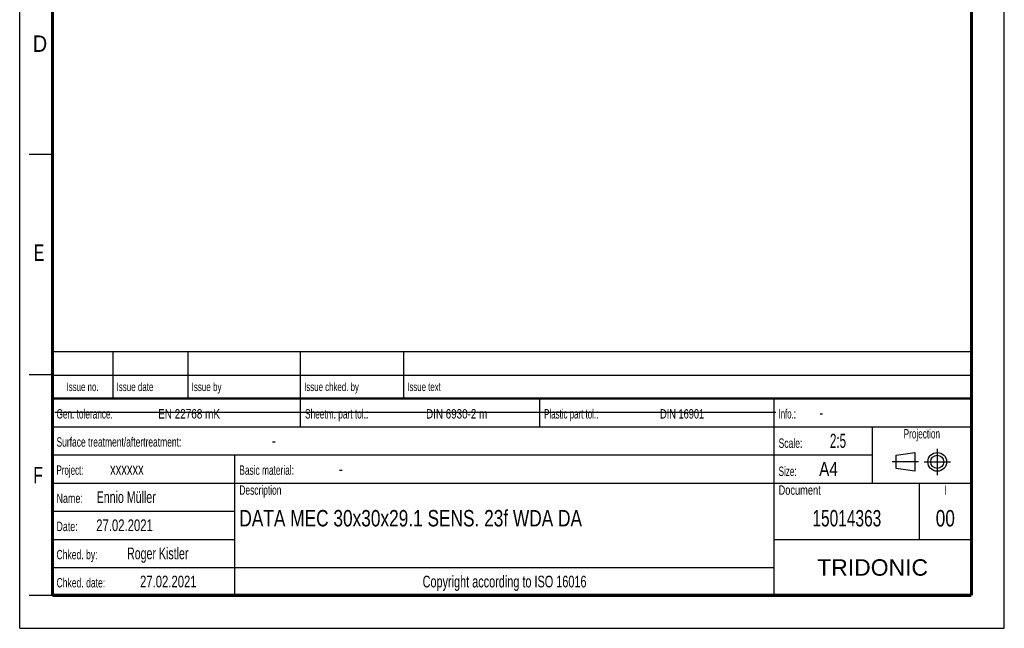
# Model space of a CAD drawing. Header units: millimetres. Extents: x 0 to 210, y 0 to 297.
# Tile 1 of 3: x 0 to 210, y 0 to 130. Entities that reach past the tile are written whole.
import ezdxf
from ezdxf.enums import TextEntityAlignment as Align

# ---------------------------------------------------------------- set-up
doc = ezdxf.new("R2010")
doc.units = ezdxf.units.MM
doc.header["$LTSCALE"] = 19.36
doc.linetypes.add('CENTER', pattern=[0.6, 0.375, -0.075, 0.075, -0.075])
doc.layers.get('0').update_dxf_attribs({"linetype": 'CONTINUOUS'})
doc.layers.add('DEFAULT_1', color=7, linetype='CENTER')
doc.layers.add('Z_NOTICE', color=7, linetype='CONTINUOUS')
doc.styles.add('TEXTSTYLE_2', font='txt', dxfattribs={"width": 0.75})
doc.styles.add('TEXTSTYLE_5', font='arial.ttf')

# ---------------------------------------------------------------- blocks, each defined once
blk = doc.blocks.new('PROJEKTIONSMETHODE_BL0', base_point=(192.31, 35.47))
at = {"color": 2, "linetype": 'CONTINUOUS'}
for p, q in [((186.91, 36.87), (190.91, 37.47)), ((186.91, 34.07), (186.91, 36.87)), ((190.91, 37.47), (190.91, 33.47)), ((190.91, 33.47), (186.91, 34.07))]:
    blk.add_line(p, q, dxfattribs=at)
for radius in [2, 1.4]:
    blk.add_circle((195.71, 35.47), radius, dxfattribs=at)
at = {"layer": 'DEFAULT_1', "color": 2, "linetype": 'CENTER'}
for p, q in [((195.71, 38.27), (195.71, 32.67)), ((191.71, 35.47), (186.11, 35.47)), ((192.91, 35.47), (198.5, 35.47))]:
    blk.add_line(p, q, dxfattribs=at)

msp = doc.modelspace()

# ---------------------------------------------------------------- linework, layer by layer
at = {"color": 2, "linetype": 'CONTINUOUS'}
for p, q in [((0, 0), (0, 297)), ((210, 0), (210, 297)), ((7, 101), (2, 101)), ((6.9136, 48.9602), (6.9136, 58.9602)), ((6.9136, 58.9602), (202.9136, 58.9602)), ((19.9136, 48.9602), (19.9136, 58.9602)), ((35.9136, 48.9602), (35.9136, 58.9602)), ((59.9136, 48.9602), (59.9136, 58.9602)), ((81.9136, 48.9602), (81.9136, 58.9602)), ((202.9136, 48.9602), (202.9136, 58.9602)), ((7, 54), (2, 54)), ((6.9136, 53.9602), (202.9136, 53.9602)), ((6.9135, 6.9601), (6.9135, 48.9601)), ((6.9135, 48.9601), (202.9135, 48.9601)), ((6.9136, 48.9602), (202.9136, 48.9602)), ((59.9135, 42.9601), (59.9135, 48.9601)), ((110.9135, 42.9601), (110.9135, 48.9601)), ((160.9135, 6.9601), (160.9135, 48.9601)), ((202.9135, 6.9601), (202.9135, 48.9601)), ((6.9135, 42.9601), (202.9135, 42.9601)), ((181.9135, 30.9601), (181.9135, 42.9601)), ((6.9135, 36.9601), (181.9135, 36.9601)), ((45.9135, 6.9601), (45.9135, 36.9601)), ((6.9135, 30.9601), (202.9135, 30.9601)), ((191.9135, 18.9601), (191.9135, 30.9601)), ((6.9135, 24.9601), (45.9135, 24.9601)), ((6.9135, 18.9601), (45.9135, 18.9601)), ((160.9135, 18.9601), (202.9135, 18.9601)), ((6.9135, 12.9601), (160.9135, 12.9601)), ((7, 7), (2, 7)), ((6.9135, 6.9601), (202.9135, 6.9601)), ((0, 0), (210, 0))]:
    msp.add_line(p, q, dxfattribs=at)
at = {"color": 7, "linetype": 'CONTINUOUS'}
msp.add_line((7.4681, 46.0424), (161.2681, 46.0424), dxfattribs=at)
for points, const_width in [([(7, 7), (7, 290)], 0.7), ([(203, 7), (203, 290)], 0.7), ([(7, 49), (203, 49)], 0.5), ([(7, 7), (203, 7)], 0.7)]:
    msp.add_lwpolyline(points, dxfattribs=dict(at, const_width=const_width))

# ---------------------------------------------------------------- block references
at = {"color": 2, "linetype": 'CONTINUOUS'}
msp.add_blockref('PROJEKTIONSMETHODE_BL0', (192.3051, 35.4697), dxfattribs=at)

# ---------------------------------------------------------------- texts
at = {"color": 5, "linetype": 'CONTINUOUS', "style": 'TEXTSTYLE_2'}
for s, width, p in [('D', 0.904762, (2.8073, 122.8572)), ('E', 0.714286, (3.0025, 78.3025)), ('F', 0.714286, (2.9222, 30.897))]:
    msp.add_text(s, height=3.5, dxfattribs=dict(at, width=width)).set_placement(p)
at = {"layer": 'Z_NOTICE', "color": 5, "linetype": 'CONTINUOUS', "style": 'TEXTSTYLE_2'}
for s, height, width, p in [('Issue date ', 1.8, 0.707792, (20.6636, 50.5602)), ('Issue by ', 1.8, 0.71164, (36.6636, 50.5602)), ('Issue chked. by', 1.8, 0.698413, (60.6636, 50.5602)), ('Issue text ', 1.8, 0.694805, (82.6636, 50.5602)), ('Gen. tolerance:', 2, 0.657143, (7.851, 44.7101)), ('EN 22768 mK', 2, 0.792208, (29.5296, 44.7101)), ('Sheetm. part tol.:', 2, 0.662698, (60.851, 44.7101)), ('DIN 6930-2 m', 2, 0.78373, (86.6725, 44.7101)), ('Plastic part tol.:', 2, 0.632275, (111.851, 44.7101)), ('DIN 16901', 2, 0.73545, (136.5772, 44.7101)), ('Info.: ', 2, 0.622449, (161.851, 44.7101)), ('-', 2.5, 0.714286, (170.5653, 44.7101)), ('Surface treatment/aftertreatment: ', 2, 0.67577, (7.851, 38.7101)), ('Scale:  ', 2, 0.684524, (161.851, 38.4601)), ('2:5', 3, 0.619048, (172.8034, 38.4601)), ('-', 2.5, 0.714286, (53.8034, 38.7101)), ('Project: ', 2, 0.634921, (7.851, 32.7101)), ('xxxxxx', 2.5, 0.714286, (19.2796, 32.7101)), ('Basic material: ', 2, 0.66369, (46.851, 32.7101)), ('-', 2.5, 0.714286, (68.0891, 32.7101)), ('Size: ', 2, 0.646825, (161.851, 32.4601)), (' A4', 3, 0.809524, (169.613, 32.4601)), ('Ennio Müller', 2.5, 0.677579, (16.4225, 26.7101)), ('Description', 2, 0.670996, (46.851, 28.4601)), ('Document', 2, 0.738095, (161.851, 28.4601)), ('Name: ', 2, 0.714286, (7.851, 26.7101)), ('27.02.2021', 2.5, 0.721429, (16.3272, 20.7101)), ('Date: ', 2, 0.706349, (7.851, 20.7101)), ('Chked. by: ', 2, 0.683983, (7.851, 14.7101)), ('Roger Kistler', 2.5, 0.677656, (22.8987, 14.7101)), ('Chked. date: ', 2, 0.684982, (7.851, 8.7101)), ('27.02.2021', 2.5, 0.721429, (25.6606, 8.7101))]:
    msp.add_text(s, height=height, dxfattribs=dict(at, width=width)).set_placement(p)
for s, height, width, p in [('Issue no.', 1.8, 0.698413, (13.4136, 50.5602)), ('Projection', 2, 0.652381, (192.4135, 40.4601)), ('I', 2, 0.642857, (197.4135, 28.4601)), ('Copyright according to ISO 16016', 2.5, 0.694196, (103.4135, 8.7101))]:
    msp.add_text(s, height=height, dxfattribs=dict(at, width=width)).set_placement(p, align=Align.CENTER)
at = {"layer": 'Z_NOTICE', "color": 7, "linetype": 'CONTINUOUS', "style": 'TEXTSTYLE_2', "width": 0.787037}
msp.add_text('DATA MEC 30x30x29.1 SENS. 23f WDA DA', height=3.5, dxfattribs=at).set_placement((46.851, 21.7101))
at = {"layer": 'Z_NOTICE', "color": 7, "linetype": 'CONTINUOUS', "style": 'TEXTSTYLE_2'}
for s, width, p in [('15014363', 0.705357, (176.4135, 21.7101)), ('00', 0.785714, (197.4135, 21.7101))]:
    msp.add_text(s, height=3.5, dxfattribs=dict(at, width=width)).set_placement(p, align=Align.CENTER)
at = {"layer": 'Z_NOTICE', "color": 5, "linetype": 'CONTINUOUS', "style": 'TEXTSTYLE_5'}
msp.add_text('TRIDONIC', height=3.5, dxfattribs=at).set_placement((181.9135, 11.2101), align=Align.CENTER)

doc.saveas('drawing.dxf')
